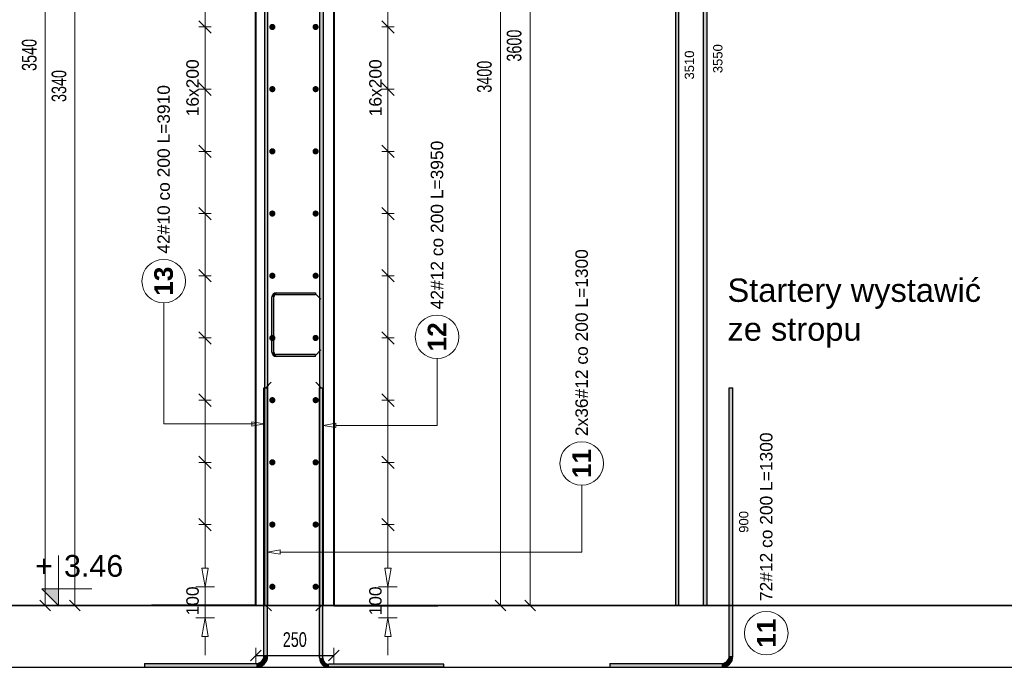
# Model space of a CAD drawing. Extents: x -1474 to 455485, y -101625 to 75879.
# Tile 9 of 40: x 345225 to 348390, y -87552 to -85470. Entities that reach past the tile are written whole.
import ezdxf
from ezdxf.enums import TextEntityAlignment as Align

# ---------------------------------------------------------------- set-up
doc = ezdxf.new("R2010")
doc.units = 0
doc.header["$LTSCALE"] = 10
doc.header["$MEASUREMENT"] = 0
for name, color, linetype, lineweight in [('P-Linia1', 3, 'Continuous', 40), ('P-Opis', 1, 'Continuous', 18), ('P-Wymiar', 254, 'Continuous', 9)]:
    doc.layers.add(name, color=color, linetype=linetype, lineweight=lineweight)
for name, color, linetype in [('RCAD_kształt pręta', 7, 'Continuous'), ('RCAD_opis kształtu pręta', 7, 'Continuous'), ('RCAD_opis rozkładu', 7, 'Continuous'), ('RCAD_pręt wyrzucony', 130, 'Continuous'), ('RCAD_pręty punktowe', 7, 'Continuous'), ('RCAD_symbole graficzne', 7, 'Continuous')]:
    doc.layers.add(name, color=color, linetype=linetype)
doc.styles.add('_Fd Opis', font='arial.ttf')
doc.styles.add('ROMANS', font='arial.ttf', dxfattribs={"width": 0.7})
doc.styles.add('style1', font='arial.ttf')
doc.styles.add('style3', font='arialbd.ttf')
doc.dimstyles.new('A25', dxfattribs={"dimscale": 27, "dimtxt": 1.75, "dimasz": 0.05, "dimexe": 0, "dimexo": 0, "dimgap": 1, "dimtad": 1, "dimdec": 4, "dimrnd": 1, "dimdsep": 46, "dimtxsty": 'ROMANS', "dimblk": '[[[[[[[[', "dimcen": 2, "dimdle": 2, "dimse1": 1, "dimse2": 1, "dimclrd": 256, "dimclrt": 1, "dimadec": 0, "dimazin": 0, "dimtfac": 1, "dimtdec": 4, "dimtix": 1, "dimtmove": 2, "dimatfit": 3, "dimldrblk": '[[[[[[[[', "dimfxl": 0, "dimtvp": 0.6, "dimtolj": 1, "dimlwd": -1, "dimarcsym": 0})

# ---------------------------------------------------------------- blocks, each defined once
blk = doc.blocks.new('[[[[[[[[')
at = {"layer": 'P-Wymiar'}
for p, q in [((-12.7, -12.7), (12.7, 12.7)), ((0, 0), (-4.6, 0)), ((0, 18), (0, -18))]:
    blk.add_line(p, q, dxfattribs=at)
blk = doc.blocks.new('*D136')
at = {"layer": 'Defpoints', "color": 0, "transparency": 16777216}
for p in [(346108, -83752.9), (346865.6, -83752.9), (346106.2, -87352.9)]:
    blk.add_point(p, dxfattribs=at)
at = {"layer": 'P-Wymiar', "transparency": 16777216}
blk.add_line((346865.6, -87351.6), (346865.6, -83754.3), dxfattribs=at)
at = {"layer": 'P-Wymiar', "transparency": 16777216, "xscale": 1.35, "yscale": 1.35, "zscale": 1.35}
for p, rotation in [((346865.6, -83752.9), 90), ((346865.6, -87352.9), 270)]:
    blk.add_blockref('[[[[[[[[', p, dxfattribs=dict(at, rotation=rotation))
at = {"layer": 'P-Wymiar', "color": 1, "transparency": 16777216, "insert": (346814.5, -85552.9), "char_height": 47.25, "attachment_point": 5, "rotation": 90, "style": 'ROMANS'}
blk.add_mtext('\\A1;3600', dxfattribs=at)
blk = doc.blocks.new('*D137')
at = {"layer": 'Defpoints', "color": 0, "transparency": 16777216}
for p in [(346631.1, -83952.9), (345997.9, -87352.9), (346770.1, -87352.9)]:
    blk.add_point(p, dxfattribs=at)
at = {"layer": 'P-Wymiar', "transparency": 16777216}
blk.add_line((346770.1, -83954.3), (346770.1, -87351.6), dxfattribs=at)
at = {"layer": 'P-Wymiar', "transparency": 16777216, "xscale": 1.35, "yscale": 1.35, "zscale": 1.35}
for p, rotation in [((346770.1, -83952.9), 90), ((346770.1, -87352.9), 270)]:
    blk.add_blockref('[[[[[[[[', p, dxfattribs=dict(at, rotation=rotation))
at = {"layer": 'P-Wymiar', "color": 1, "transparency": 16777216, "insert": (346718.9, -85652.9), "char_height": 47.25, "attachment_point": 5, "rotation": 90, "style": 'ROMANS'}
blk.add_mtext('\\A1;3400', dxfattribs=at)
blk = doc.blocks.new('*D139')
at = {"transparency": 16777216}
blk.add_line((345985.7, -87514.1), (346233, -87514.1), dxfattribs=at)
at = {"layer": 'Defpoints', "color": 0, "transparency": 16777216}
for p in [(345984.3, -87017.3), (346234.3, -87017.3), (346234.3, -87514.1)]:
    blk.add_point(p, dxfattribs=at)
at = {"transparency": 16777216, "xscale": 1.35, "yscale": 1.35, "zscale": 1.35, "rotation": 180}
blk.add_blockref('[[[[[[[[', (345984.3, -87514.1), dxfattribs=at)
at = {"transparency": 16777216, "xscale": 1.35, "yscale": 1.35, "zscale": 1.35}
blk.add_blockref('[[[[[[[[', (346234.3, -87514.1), dxfattribs=at)
at = {"color": 1, "transparency": 16777216, "insert": (346109.3, -87463), "char_height": 47.25, "attachment_point": 5, "style": 'ROMANS', "bg_fill": 3, "box_fill_scale": 1.25, "bg_fill_color": 256, "bg_fill_true_color": 13158600, "bg_fill_transparency": 0}
blk.add_mtext('\\A1;250', dxfattribs=at)
blk = doc.blocks.new('*D140')
at = {"layer": 'Defpoints', "color": 0, "transparency": 16777216}
for p in [(345307.2, -83812.9), (345874, -83812.9), (346066.6, -87352.9)]:
    blk.add_point(p, dxfattribs=at)
at = {"layer": 'P-Wymiar', "transparency": 16777216}
blk.add_line((345307.2, -87351.6), (345307.2, -83814.3), dxfattribs=at)
at = {"layer": 'P-Wymiar', "transparency": 16777216, "xscale": 1.35, "yscale": 1.35, "zscale": 1.35}
for p, rotation in [((345307.2, -83812.9), 90), ((345307.2, -87352.9), 270)]:
    blk.add_blockref('[[[[[[[[', p, dxfattribs=dict(at, rotation=rotation))
at = {"layer": 'P-Wymiar', "color": 1, "transparency": 16777216, "insert": (345256.1, -85582.9), "char_height": 47.25, "attachment_point": 5, "rotation": 90, "style": 'ROMANS'}
blk.add_mtext('\\A1;3540', dxfattribs=at)
blk = doc.blocks.new('*D141')
at = {"layer": 'Defpoints', "color": 0, "transparency": 16777216}
for p in [(345607.2, -84012.9), (345402.7, -87352.9), (346174.9, -87352.9)]:
    blk.add_point(p, dxfattribs=at)
at = {"layer": 'P-Wymiar', "transparency": 16777216}
blk.add_line((345402.7, -84014.3), (345402.7, -87351.6), dxfattribs=at)
at = {"layer": 'P-Wymiar', "transparency": 16777216, "xscale": 1.35, "yscale": 1.35, "zscale": 1.35}
for p, rotation in [((345402.7, -84012.9), 90), ((345402.7, -87352.9), 270)]:
    blk.add_blockref('[[[[[[[[', p, dxfattribs=dict(at, rotation=rotation))
at = {"layer": 'P-Wymiar', "color": 1, "transparency": 16777216, "insert": (345351.6, -85682.9), "char_height": 47.25, "attachment_point": 5, "rotation": 90, "style": 'ROMANS'}
blk.add_mtext('\\A1;3340', dxfattribs=at)

msp = doc.modelspace()

# ---------------------------------------------------------------- hatches: boundary and pattern name
at = {"layer": 'RCAD_kształt pręta'}
h = msp.add_hatch(color=4, dxfattribs=at)
edge = h.paths.add_edge_path(flags=0)
edge.add_line((346049.4022, -86347.64543), (346049.4022, -86353.64543))
edge.add_arc((346049.4022, -86361.14543), 7.5, 90, 180)
edge.add_line((346041.9022, -86361.14543), (346035.9022, -86361.14543))
edge.add_arc((346049.4022, -86361.14543), 13.5, 450, 540, ccw=False)
for points in [[(346041.9022, -86538.62241), (346035.9022, -86538.62241), (346035.9022, -86361.14543), (346041.9022, -86361.14543)], [(346049.4022, -86353.64543), (346049.4022, -86347.64543), (346175.9022, -86347.64543), (346175.9022, -86353.64543)], [(346175.9022, -86546.12241), (346175.9022, -86552.12241), (346049.4022, -86552.12241), (346049.4022, -86546.12241)]]:
    msp.add_hatch(color=4, dxfattribs=at).paths.add_polyline_path(points, flags=0)
h = msp.add_hatch(color=4, dxfattribs=at)
edge = h.paths.add_edge_path(flags=0)
edge.add_line((346035.9022, -86538.62241), (346041.9022, -86538.62241))
edge.add_arc((346049.4022, -86538.62241), 7.5, -180, -90)
edge.add_line((346049.4022, -86546.12241), (346049.4022, -86552.12241))
edge.add_arc((346049.4022, -86538.62241), 13.5, 540, 630, ccw=False)
at = {"layer": 'RCAD_pręt wyrzucony'}
for points in [[(347422.18751, -83836.95606), (347434.18751, -83836.95606), (347434.18751, -87352.93326), (347422.18751, -87352.93326)], [(347332.85528, -83877.93326), (347342.85528, -83877.93326), (347342.85528, -87352.93326), (347332.85528, -87352.93326)], [(347517.49404, -87515.93326), (347505.49404, -87515.93326), (347505.49404, -86652.93326), (347517.49404, -86652.93326)], [(347121.49404, -87551.93326), (347121.49404, -87539.93326), (347481.49404, -87539.93326), (347481.49404, -87551.93326)]]:
    msp.add_hatch(color=4, dxfattribs=at).paths.add_polyline_path(points, flags=0)
h = msp.add_hatch(color=4, dxfattribs=at)
edge = h.paths.add_edge_path(flags=0)
edge.add_line((347481.49404, -87551.93326), (347481.49404, -87539.93326))
edge.add_arc((347481.49404, -87515.93326), 24, -90.00000001, -0.00000001)
edge.add_line((347505.49404, -87515.93326), (347517.49404, -87515.93326))
edge.add_arc((347481.49404, -87515.93326), 36, 269.99999999, 359.99999999, ccw=False)
at = {"layer": 'RCAD_pręty punktowe'}
h = msp.add_hatch(color=1, dxfattribs=at)
edge = h.paths.add_edge_path(flags=0)
edge.add_arc((346037.1466, -85492.93326), 10, 0, 360, ccw=False)
h = msp.add_hatch(color=1, dxfattribs=at)
edge = h.paths.add_edge_path(flags=0)
edge.add_arc((346176.23694, -85492.93326), 10, 0, 360, ccw=False)
h = msp.add_hatch(color=1, dxfattribs=at)
edge = h.paths.add_edge_path(flags=0)
edge.add_arc((346037.1466, -85692.93326), 10, 0, 360, ccw=False)
h = msp.add_hatch(color=1, dxfattribs=at)
edge = h.paths.add_edge_path(flags=0)
edge.add_arc((346176.23694, -85692.93326), 10, 0, 360, ccw=False)
h = msp.add_hatch(color=1, dxfattribs=at)
edge = h.paths.add_edge_path(flags=0)
edge.add_arc((346037.1466, -85892.93326), 10, 0, 360, ccw=False)
h = msp.add_hatch(color=1, dxfattribs=at)
edge = h.paths.add_edge_path(flags=0)
edge.add_arc((346176.23694, -85892.93326), 10, 0, 360, ccw=False)
h = msp.add_hatch(color=1, dxfattribs=at)
edge = h.paths.add_edge_path(flags=0)
edge.add_arc((346037.1466, -86092.93326), 10, 0, 360, ccw=False)
h = msp.add_hatch(color=1, dxfattribs=at)
edge = h.paths.add_edge_path(flags=0)
edge.add_arc((346176.23694, -86092.93326), 10, 0, 360, ccw=False)
h = msp.add_hatch(color=1, dxfattribs=at)
edge = h.paths.add_edge_path(flags=0)
edge.add_arc((346037.1466, -86292.93326), 10, 0, 360, ccw=False)
h = msp.add_hatch(color=1, dxfattribs=at)
edge = h.paths.add_edge_path(flags=0)
edge.add_arc((346176.23694, -86292.93326), 10, 0, 360, ccw=False)
h = msp.add_hatch(color=1, dxfattribs=at)
edge = h.paths.add_edge_path(flags=0)
edge.add_arc((346037.1466, -86492.93326), 10, 0, 360, ccw=False)
h = msp.add_hatch(color=1, dxfattribs=at)
edge = h.paths.add_edge_path(flags=0)
edge.add_arc((346176.23694, -86492.93326), 10, 0, 360, ccw=False)
h = msp.add_hatch(color=1, dxfattribs=at)
edge = h.paths.add_edge_path(flags=0)
edge.add_arc((346037.1466, -86692.93326), 10, 0, 360, ccw=False)
h = msp.add_hatch(color=1, dxfattribs=at)
edge = h.paths.add_edge_path(flags=0)
edge.add_arc((346176.23694, -86692.93326), 10, 0, 360, ccw=False)
h = msp.add_hatch(color=1, dxfattribs=at)
edge = h.paths.add_edge_path(flags=0)
edge.add_arc((346037.1466, -86892.93326), 10, 0, 360, ccw=False)
h = msp.add_hatch(color=1, dxfattribs=at)
edge = h.paths.add_edge_path(flags=0)
edge.add_arc((346176.23694, -86892.93326), 10, 0, 360, ccw=False)
at = {"layer": 'RCAD_symbole graficzne'}
msp.add_hatch(color=1, dxfattribs=at).paths.add_polyline_path([(345296.43185, -87299.59993), (345349.76518, -87352.93326), (345349.76518, -87299.59993)], flags=0)

# ---------------------------------------------------------------- linework, layer by layer
at = {"layer": 'Defpoints', "color": 21}
for p in [(232413.86384, -87352.93326), (232413.86384, -87551.93326)]:
    msp.add_xline(p, (1, 0), dxfattribs=at)
at = {"layer": 'P-Linia1'}
for p, q in [((346234.31826, -83952.93326), (346234.31826, -87352.93326)), ((345984.31826, -87352.93326), (345984.31826, -84012.93326))]:
    msp.add_line(p, q, dxfattribs=at)
for points in [[(345984.31826, -87352.93326), (345649.19738, -87352.93326)], [(346234.31826, -87352.93326), (346569.43914, -87352.93326)]]:
    msp.add_lwpolyline(points, dxfattribs=at)
at = {"layer": 'RCAD_kształt pręta', "color": 4}
for p, q in [((346035.9022, -86538.62241), (346035.9022, -86361.14543)), ((346041.9022, -86538.62241), (346041.9022, -86361.14543)), ((346049.4022, -86347.64543), (346175.9022, -86347.64543)), ((346049.4022, -86353.64543), (346175.9022, -86353.64543)), ((346175.9022, -86347.64543), (346175.9022, -86353.64543)), ((346175.9022, -86546.12241), (346049.4022, -86546.12241)), ((346175.9022, -86552.12241), (346049.4022, -86552.12241)), ((346175.9022, -86552.12241), (346175.9022, -86546.12241)), ((346009.7899, -86652.93326), (346021.7899, -86652.93326)), ((346188.9103, -86652.93326), (346198.9103, -86652.93326)), ((345625.7899, -87539.93326), (345625.7899, -87551.93326)), ((346588.9103, -87551.93326), (346588.9103, -87541.93326))]:
    msp.add_line(p, q, dxfattribs=at)
at = {"layer": 'RCAD_kształt pręta', "color": 2, "lineweight": 5}
for p, q in [((346175.9022, -86350.64543), (346193.4022, -86368.14543)), ((346175.9022, -86549.12241), (346193.4022, -86531.62241)), ((346015.7899, -86652.93326), (346033.2899, -86635.43326)), ((346193.9103, -86652.93326), (346176.4103, -86635.43326))]:
    msp.add_line(p, q, dxfattribs=at)
at = {"layer": 'RCAD_kształt pręta', "color": 4}
for centre, radius, start, end in [((346049.4022, -86361.14543), 13.5, 90, 180), ((346049.4022, -86361.14543), 7.5, 90, 180), ((346049.4022, -86538.62241), 13.5, 180, 270), ((346049.4022, -86538.62241), 7.5, 180, 270)]:
    msp.add_arc(centre, radius, start, end, dxfattribs=at)
at = {"layer": 'RCAD_opis kształtu pręta', "color": 8, "lineweight": 0}
for p, q in [((345687.88469, -86769.45171), (345687.88469, -86380.31561)), ((346566.57974, -86774.04944), (346566.57974, -86559.30508)), ((345984.31826, -86769.45171), (345687.88469, -86769.45171)), ((345971.62397, -86762.78505), (346011.62397, -86769.45171)), ((345971.62397, -86762.78505), (345971.62397, -86776.11838)), ((346011.62397, -86769.45171), (345971.62397, -86776.11838)), ((345984.31826, -86769.45171), (345971.62397, -86769.45171)), ((346200.74436, -86774.04944), (346240.74436, -86767.38278)), ((346240.74436, -86780.71611), (346200.74436, -86774.04944)), ((346240.74436, -86780.71611), (346240.74436, -86767.38278)), ((346566.57974, -86774.04944), (346240.74436, -86774.04944)), ((347031.54683, -87181.22212), (347031.54683, -86966.47775))]:
    msp.add_line(p, q, dxfattribs=at)
for centre in [(345687.88469, -86310.31561), (346566.57974, -86489.30508), (347031.54683, -86896.47775)]:
    msp.add_circle(centre, 70, dxfattribs=at)
at = {"layer": 'RCAD_opis rozkładu', "color": 8, "lineweight": 0}
for p, q in [((345820.72497, -85492.93326), (345820.72497, -85292.93326)), ((346408.55945, -85492.93326), (346408.55945, -85292.93326)), ((345840.72497, -85512.93326), (345800.72497, -85472.93326)), ((346428.55945, -85512.93326), (346388.55945, -85472.93326)), ((345800.72497, -85492.93326), (345840.72497, -85492.93326)), ((345820.72497, -85692.93326), (345820.72497, -85492.93326)), ((346428.55945, -85492.93326), (346388.55945, -85492.93326)), ((346408.55945, -85692.93326), (346408.55945, -85492.93326)), ((345840.72497, -85712.93326), (345800.72497, -85672.93326)), ((346428.55945, -85712.93326), (346388.55945, -85672.93326)), ((345800.72497, -85692.93326), (345840.72497, -85692.93326)), ((345820.72497, -85792.93326), (345820.72497, -85692.93326)), ((346428.55945, -85692.93326), (346388.55945, -85692.93326)), ((346408.55945, -85792.93326), (346408.55945, -85692.93326)), ((345820.72497, -85792.93326), (345820.72497, -85892.93326)), ((346408.55945, -85792.93326), (346408.55945, -85892.93326)), ((345800.72497, -85872.93326), (345840.72497, -85912.93326)), ((345800.72497, -85892.93326), (345840.72497, -85892.93326)), ((345820.72497, -85892.93326), (345820.72497, -86092.93326)), ((346388.55945, -85872.93326), (346428.55945, -85912.93326)), ((346428.55945, -85892.93326), (346388.55945, -85892.93326)), ((346408.55945, -85892.93326), (346408.55945, -86092.93326)), ((345800.72497, -86072.93326), (345840.72497, -86112.93326)), ((346388.55945, -86072.93326), (346428.55945, -86112.93326)), ((345800.72497, -86092.93326), (345840.72497, -86092.93326)), ((345820.72497, -86092.93326), (345820.72497, -86292.93326)), ((346428.55945, -86092.93326), (346388.55945, -86092.93326)), ((346408.55945, -86092.93326), (346408.55945, -86292.93326)), ((345800.72497, -86272.93326), (345840.72497, -86312.93326)), ((346388.55945, -86272.93326), (346428.55945, -86312.93326)), ((345800.72497, -86292.93326), (345840.72497, -86292.93326)), ((345820.72497, -86292.93326), (345820.72497, -86492.93326)), ((346428.55945, -86292.93326), (346388.55945, -86292.93326)), ((346408.55945, -86292.93326), (346408.55945, -86492.93326)), ((345800.72497, -86472.93326), (345840.72497, -86512.93326)), ((345800.72497, -86492.93326), (345840.72497, -86492.93326)), ((345820.72497, -86492.93326), (345820.72497, -86692.93326)), ((346388.55945, -86472.93326), (346428.55945, -86512.93326)), ((346428.55945, -86492.93326), (346388.55945, -86492.93326)), ((346408.55945, -86492.93326), (346408.55945, -86692.93326)), ((345800.72497, -86672.93326), (345840.72497, -86712.93326)), ((346388.55945, -86672.93326), (346428.55945, -86712.93326)), ((345800.72497, -86692.93326), (345840.72497, -86692.93326)), ((345820.72497, -86692.93326), (345820.72497, -86892.93326)), ((346428.55945, -86692.93326), (346388.55945, -86692.93326)), ((346408.55945, -86692.93326), (346408.55945, -86892.93326)), ((345800.72497, -86872.93326), (345840.72497, -86912.93326)), ((346388.55945, -86872.93326), (346428.55945, -86912.93326)), ((345800.72497, -86892.93326), (345840.72497, -86892.93326)), ((345820.72497, -86892.93326), (345820.72497, -87092.93326)), ((346428.55945, -86892.93326), (346388.55945, -86892.93326)), ((346408.55945, -86892.93326), (346408.55945, -87092.93326)), ((345800.72497, -87072.93326), (345840.72497, -87112.93326)), ((345800.72497, -87092.93326), (345840.72497, -87092.93326)), ((345820.72497, -87092.93326), (345820.72497, -87232.93326)), ((346388.55945, -87072.93326), (346428.55945, -87112.93326)), ((346428.55945, -87092.93326), (346388.55945, -87092.93326)), ((346408.55945, -87092.93326), (346408.55945, -87232.93326)), ((345820.72497, -87292.93326), (345810.72497, -87232.93326)), ((345830.72497, -87232.93326), (345810.72497, -87232.93326)), ((345830.72497, -87232.93326), (345820.72497, -87292.93326)), ((346408.55945, -87292.93326), (346398.55945, -87232.93326)), ((346418.55945, -87232.93326), (346398.55945, -87232.93326)), ((346418.55945, -87232.93326), (346408.55945, -87292.93326)), ((345790.72497, -87292.93326), (345850.72497, -87292.93326)), ((345820.72497, -87292.93326), (345820.72497, -87392.93326)), ((346438.55945, -87292.93326), (346378.55945, -87292.93326)), ((346408.55945, -87292.93326), (346408.55945, -87392.93326)), ((345850.72497, -87392.93326), (345790.72497, -87392.93326)), ((345810.72497, -87452.93326), (345820.72497, -87392.93326)), ((345820.72497, -87392.93326), (345830.72497, -87452.93326)), ((346438.55945, -87392.93326), (346378.55945, -87392.93326)), ((346398.55945, -87452.93326), (346408.55945, -87392.93326)), ((346408.55945, -87392.93326), (346418.55945, -87452.93326)), ((345810.72497, -87452.93326), (345830.72497, -87452.93326)), ((345820.72497, -87512.93326), (345820.72497, -87452.93326)), ((346398.55945, -87452.93326), (346418.55945, -87452.93326)), ((346408.55945, -87512.93326), (346408.55945, -87452.93326))]:
    msp.add_line(p, q, dxfattribs=at)
at = {"layer": 'RCAD_pręt wyrzucony', "color": 4}
for p, q in [((347422.18751, -83836.95606), (347422.18751, -87352.93326)), ((347434.18751, -83836.95606), (347434.18751, -87352.93326)), ((347332.85528, -83877.93326), (347332.85528, -87352.93326)), ((347342.85528, -83877.93326), (347342.85528, -87352.93326)), ((347505.49404, -87515.93326), (347505.49404, -86652.93326)), ((347505.49404, -86652.93326), (347517.49404, -86652.93326)), ((347517.49404, -87515.93326), (347517.49404, -86652.93326)), ((347342.85528, -87352.93326), (347332.85528, -87352.93326)), ((347434.18751, -87352.93326), (347422.18751, -87352.93326)), ((347121.49404, -87539.93326), (347481.49404, -87539.93326)), ((347121.49404, -87539.93326), (347121.49404, -87551.93326)), ((347121.49404, -87551.93326), (347481.49404, -87551.93326))]:
    msp.add_line(p, q, dxfattribs=at)
at = {"layer": 'RCAD_pręt wyrzucony', "color": 8, "lineweight": 0}
msp.add_circle((347624.83749, -87442.03315), 70, dxfattribs=at)
at = {"layer": 'RCAD_pręt wyrzucony', "color": 4}
for radius in [24, 36]:
    msp.add_arc((347481.49404, -87515.93326), radius, 269.99999999, 359.99999999, dxfattribs=at)
at = {"layer": 'RCAD_symbole graficzne', "color": 1, "lineweight": 0}
for p, q in [((345349.76518, -87352.93326), (345349.76518, -87192.93326)), ((345456.43185, -87299.59993), (345296.43185, -87299.59993)), ((345296.43185, -87299.59993), (345349.76518, -87352.93326)), ((345429.76518, -87352.93326), (345269.76518, -87352.93326))]:
    msp.add_line(p, q, dxfattribs=at)

# ---------------------------------------------------------------- texts
at = {"layer": 'P-Opis', "insert": (347500.15131, -86413.20098), "char_height": 75, "width": 902.055227, "attachment_point": 4, "style": '_Fd Opis'}
msp.add_mtext('Startery wystawić ze stropu', dxfattribs=at)
at = {"layer": 'RCAD_opis kształtu pręta', "color": 1, "attachment_point": 5, "rotation": 90}
for s, insert, char_height, style in [('42#10 co 200 L=3910', (345687.88469, -85950.8886), 40, 'style1'), ('42#12 co 200 L=3950', (346566.57974, -86129.87806), 40, 'style1'), ('2x36#12 co 200 L=1300', (347031.54683, -86508.00572), 40, 'style1'), ('13', (345687.88469, -86310.31561), 60, 'style3'), ('12', (346566.57974, -86489.30508), 60, 'style3'), ('11', (347031.54683, -86896.47775), 60, 'style3')]:
    msp.add_mtext(s, dxfattribs=dict(at, insert=insert, char_height=char_height, style=style))
at = {"layer": 'RCAD_opis rozkładu', "color": 2, "char_height": 40, "attachment_point": 7, "rotation": 90, "style": 'style1'}
for s, insert in [('16x200', (345801.14789, -85780.21839)), ('16x200', (346388.98237, -85780.21839)), ('100', (345801.14789, -87385.17065)), ('100', (346388.98237, -87385.17065))]:
    msp.add_mtext(s, dxfattribs=dict(at, insert=insert))
at = {"layer": 'RCAD_pręt wyrzucony', "color": 1, "attachment_point": 5}
for s, insert, char_height, rotation, style in [('3510', (347377.85528, -85615.43326), 30, 90, 'style1'), ('3550', (347469.18751, -85594.94466), 30, 90, 'style1'), ('900', (347552.49404, -87084.43326), 30, 89.99999999, 'style1'), ('11', (347624.83749, -87442.03315), 60, 90, 'style3')]:
    msp.add_mtext(s, dxfattribs=dict(at, insert=insert, char_height=char_height, rotation=rotation, style=style))
at = {"layer": 'RCAD_pręt wyrzucony', "color": 2, "insert": (347624.83749, -87067.88581), "char_height": 40, "attachment_point": 5, "rotation": 90, "style": 'style1'}
msp.add_mtext('72#12 co 200 L=1300', dxfattribs=at)
at = {"layer": 'RCAD_symbole graficzne', "color": 2, "style": 'style1'}
msp.add_text('3.46 ', height=70, dxfattribs=at).set_placement((345367.54296, -87281.82215), align=Align.BOTTOM_LEFT)
msp.add_text('+', height=70, dxfattribs=at).set_placement((345331.9874, -87281.82215), align=Align.BOTTOM_RIGHT)

# ---------------------------------------------------------------- dimensions: what is measured, and where the dimension line sits
at = {"layer": 'P-Wymiar'}
for base, p1, p2, picture, middle in [((346865.6083, -83752.93326), (346106.21259, -87352.93326), (346108.03166, -83752.93326), '*D136', (346814.46761, -85552.93326)), ((346770.06811, -87352.93326), (346631.07208, -83952.93326), (345997.87089, -87352.93326), '*D137', (346718.92742, -85652.93326))]:
    dim = msp.add_linear_dim(base=base, p1=p1, p2=p2, angle=90, dimstyle='A25', dxfattribs=at)
    dim.commit()
    dim.dimension.update_dxf_attribs({"geometry": picture, "text_midpoint": middle})

# ---------------------------------------------------------------- next in the draw order: dimensions: what is measured, and where the dimension line sits
dim = msp.add_linear_dim(base=(346234.31826, -87514.08578), p1=(345984.31826, -87017.29083), p2=(346234.31826, -87017.29083), dimstyle='A25', override={"dimfxl": 160, "dimfxlon": 1, "dimtfill": 1})
dim.commit()
dim.dimension.update_dxf_attribs({"geometry": '*D139', "text_midpoint": (346109.31826, -87462.96121)})

# ---------------------------------------------------------------- next in the draw order: hatches: boundary and pattern name
at = {"layer": 'RCAD_kształt pręta'}
for points in [[(346188.74436, -83836.95606), (346200.74436, -83836.95606), (346200.74436, -87352.93326), (346188.74436, -87352.93326)], [(346011.62397, -83877.93326), (346021.62397, -83877.93326), (346021.62397, -87352.93326), (346011.62397, -87352.93326)], [(346021.7899, -87515.93326), (346009.7899, -87515.93326), (346009.7899, -86652.93326), (346021.7899, -86652.93326)], [(346198.9103, -87521.93326), (346188.9103, -87521.93326), (346188.9103, -86652.93326), (346198.9103, -86652.93326)], [(345625.7899, -87551.93326), (345625.7899, -87539.93326), (345985.7899, -87539.93326), (345985.7899, -87551.93326)], [(346588.9103, -87541.93326), (346588.9103, -87551.93326), (346218.9103, -87551.93326), (346218.9103, -87541.93326)]]:
    msp.add_hatch(color=4, dxfattribs=at).paths.add_polyline_path(points, flags=0)
h = msp.add_hatch(color=4, dxfattribs=at)
edge = h.paths.add_edge_path(flags=0)
edge.add_line((345985.7899, -87551.93326), (345985.7899, -87539.93326))
edge.add_arc((345985.7899, -87515.93326), 24, -90.00000001, -0.00000001)
edge.add_line((346009.7899, -87515.93326), (346021.7899, -87515.93326))
edge.add_arc((345985.7899, -87515.93326), 36, 269.99999999, 359.99999999, ccw=False)
h = msp.add_hatch(color=4, dxfattribs=at)
edge = h.paths.add_edge_path(flags=0)
edge.add_line((346188.9103, -87521.93326), (346198.9103, -87521.93326))
edge.add_arc((346218.9103, -87521.93326), 20, -179.99999999, -89.99999999)
edge.add_line((346218.9103, -87541.93326), (346218.9103, -87551.93326))
edge.add_arc((346218.9103, -87521.93326), 30, 180.00000001, 270.00000001, ccw=False)
at = {"layer": 'RCAD_pręty punktowe'}
h = msp.add_hatch(color=1, dxfattribs=at)
edge = h.paths.add_edge_path(flags=0)
edge.add_arc((346037.1466, -87092.93326), 10, 0, 360, ccw=False)
h = msp.add_hatch(color=1, dxfattribs=at)
edge = h.paths.add_edge_path(flags=0)
edge.add_arc((346176.23694, -87092.93326), 10, 0, 360, ccw=False)
h = msp.add_hatch(color=1, dxfattribs=at)
edge = h.paths.add_edge_path(flags=0)
edge.add_arc((346037.1466, -87292.93326), 10, 0, 360, ccw=False)
h = msp.add_hatch(color=1, dxfattribs=at)
edge = h.paths.add_edge_path(flags=0)
edge.add_arc((346176.23694, -87292.93326), 10, 0, 360, ccw=False)

# ---------------------------------------------------------------- next in the draw order: linework, layer by layer
at = {"layer": 'Defpoints', "color": 21}
for p in [(243115.86313, -87352.60185), (331205.41923, -87352.60185), (236236.98521, -87352.60185), (324326.5413, -87352.60185), (294834.79637, -87352.60185), (382924.35247, -87352.60185), (287955.91844, -87352.60185), (376045.47454, -87352.60185), (249492.00924, -87352.60185), (337581.56534, -87352.60185), (242613.13132, -87352.60185), (330702.68742, -87352.60185), (301210.94248, -87352.60185), (389300.49858, -87352.60185), (294332.06456, -87352.60185), (382421.62065, -87352.60185), (280996.13554, -87352.60185), (369085.69163, -87352.60185), (274117.25761, -87352.60185), (362206.81371, -87352.60185), (332715.06877, -87352.60185), (420804.62487, -87352.60185), (325836.19085, -87352.60185), (413925.74694, -87352.60185), (287372.28165, -87352.60185), (375461.83775, -87352.60185), (280493.40372, -87352.60185), (368582.95982, -87352.60185), (339091.21489, -87352.60185), (427180.77098, -87352.60185), (332212.33696, -87352.60185), (420301.89306, -87352.60185), (320503.41994, -87352.93326), (225534.98592, -87352.93326), (313624.54202, -87352.93326), (284132.79708, -87352.93326), (372222.35318, -87352.93326), (277253.91915, -87352.93326), (365343.47525, -87352.93326), (238790.00996, -87352.93326), (326879.56605, -87352.93326), (231911.13203, -87352.93326), (320000.68813, -87352.93326), (290508.94319, -87352.93326), (378598.49929, -87352.93326), (283630.06527, -87352.93326), (371719.62137, -87352.93326), (270294.13625, -87352.93326), (358383.69234, -87352.93326), (263415.25832, -87352.93326), (351504.81442, -87352.93326), (322013.06948, -87352.93326), (410102.62558, -87352.93326), (315134.19156, -87352.93326), (403223.74766, -87352.93326), (276670.28236, -87352.93326), (364759.83846, -87352.93326), (269791.40444, -87352.93326), (357880.96053, -87352.93326), (328389.2156, -87352.93326), (416478.7717, -87352.93326), (321510.33767, -87352.93326), (409599.89377, -87352.93326), (243115.86313, -87551.60185), (331205.41923, -87551.60185), (236236.98521, -87551.60185), (324326.5413, -87551.60185), (294834.79637, -87551.60185), (382924.35247, -87551.60185), (287955.91844, -87551.60185), (376045.47454, -87551.60185), (249492.00924, -87551.60185), (337581.56534, -87551.60185), (242613.13132, -87551.60185), (330702.68742, -87551.60185), (301210.94248, -87551.60185), (389300.49858, -87551.60185), (294332.06456, -87551.60185), (382421.62065, -87551.60185), (280996.13554, -87551.60185), (369085.69163, -87551.60185), (274117.25761, -87551.60185), (362206.81371, -87551.60185), (332715.06877, -87551.60185), (420804.62487, -87551.60185), (325836.19085, -87551.60185), (413925.74694, -87551.60185), (287372.28165, -87551.60185), (375461.83775, -87551.60185), (280493.40372, -87551.60185), (368582.95982, -87551.60185), (339091.21489, -87551.60185), (427180.77098, -87551.60185), (332212.33696, -87551.60185), (420301.89306, -87551.60185), (320503.41994, -87551.93326), (225534.98592, -87551.93326), (313624.54202, -87551.93326), (284132.79708, -87551.93326), (372222.35318, -87551.93326), (277253.91915, -87551.93326), (365343.47525, -87551.93326), (238790.00996, -87551.93326), (326879.56605, -87551.93326), (231911.13203, -87551.93326), (320000.68813, -87551.93326), (290508.94319, -87551.93326), (378598.49929, -87551.93326), (283630.06527, -87551.93326), (371719.62137, -87551.93326), (270294.13625, -87551.93326), (358383.69234, -87551.93326), (263415.25832, -87551.93326), (351504.81442, -87551.93326), (322013.06948, -87551.93326), (410102.62558, -87551.93326), (315134.19156, -87551.93326), (403223.74766, -87551.93326), (276670.28236, -87551.93326), (364759.83846, -87551.93326), (269791.40444, -87551.93326), (357880.96053, -87551.93326), (328389.2156, -87551.93326), (416478.7717, -87551.93326), (321510.33767, -87551.93326), (409599.89377, -87551.93326)]:
    msp.add_xline(p, (1, 0), dxfattribs=at)
at = {"layer": 'RCAD_kształt pręta', "color": 4}
for p, q in [((346188.74436, -83836.95606), (346188.74436, -87352.93326)), ((346200.74436, -83836.95606), (346200.74436, -87352.93326)), ((346011.62397, -83877.93326), (346011.62397, -87352.93326)), ((346021.62397, -83877.93326), (346021.62397, -87352.93326)), ((346009.7899, -87515.93326), (346009.7899, -86652.93326)), ((346021.7899, -87515.93326), (346021.7899, -86652.93326)), ((346188.9103, -87521.93326), (346188.9103, -86652.93326)), ((346198.9103, -87521.93326), (346198.9103, -86652.93326)), ((346021.62397, -87352.93326), (346011.62397, -87352.93326)), ((346200.74436, -87352.93326), (346188.74436, -87352.93326)), ((345625.7899, -87539.93326), (345985.7899, -87539.93326)), ((345625.7899, -87551.93326), (345985.7899, -87551.93326)), ((346588.9103, -87541.93326), (346218.9103, -87541.93326)), ((346588.9103, -87551.93326), (346218.9103, -87551.93326))]:
    msp.add_line(p, q, dxfattribs=at)
at = {"layer": 'RCAD_kształt pręta', "color": 2, "lineweight": 5}
for p, q in [((346016.62397, -87352.93326), (346034.12397, -87370.43326)), ((346194.74436, -87352.93326), (346177.24436, -87370.43326))]:
    msp.add_line(p, q, dxfattribs=at)
at = {"layer": 'RCAD_kształt pręta', "color": 4}
for centre, radius, start, end in [((345985.7899, -87515.93326), 24, 269.99999999, 359.99999999), ((345985.7899, -87515.93326), 36, 269.99999999, 359.99999999), ((346218.9103, -87521.93326), 30, 180.00000001, 270.00000001), ((346218.9103, -87521.93326), 20, 180.00000001, 270.00000001)]:
    msp.add_arc(centre, radius, start, end, dxfattribs=at)
at = {"layer": 'RCAD_opis kształtu pręta', "color": 8, "lineweight": 0}
for p, q in [((346021.7899, -87181.22212), (346061.7899, -87174.55545)), ((346061.7899, -87187.88879), (346021.7899, -87181.22212)), ((346061.7899, -87187.88879), (346061.7899, -87174.55545)), ((347031.54683, -87181.22212), (346061.7899, -87181.22212))]:
    msp.add_line(p, q, dxfattribs=at)

# ---------------------------------------------------------------- next in the draw order: dimensions: what is measured, and where the dimension line sits
at = {"layer": 'P-Wymiar'}
for base, p1, p2, picture, middle in [((345307.19938, -83812.93326), (346066.59509, -87352.93326), (345873.99907, -83812.93326), '*D140', (345256.05869, -85582.93326)), ((345402.73957, -87352.93326), (345607.21134, -84012.93326), (346174.93679, -87352.93326), '*D141', (345351.59888, -85682.93326))]:
    dim = msp.add_linear_dim(base=base, p1=p1, p2=p2, angle=90, dimstyle='A25', dxfattribs=at)
    dim.commit()
    dim.dimension.update_dxf_attribs({"geometry": picture, "text_midpoint": middle})

doc.saveas('drawing.dxf')
